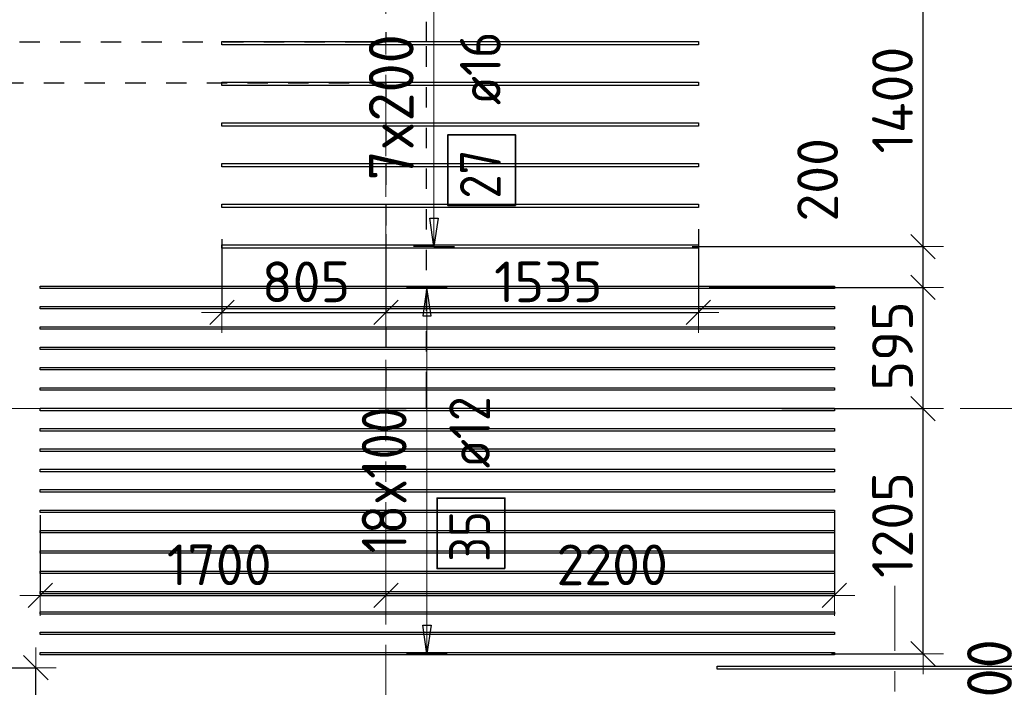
# Model space of a CAD drawing. Header units: metres. Extents: x -38 to 107, y -15 to 21.
# Tile 43 of 167: x 43.85 to 48.69, y 7.63 to 10.91. Entities that reach past the tile are written whole.
import ezdxf

# ---------------------------------------------------------------- set-up
doc = ezdxf.new("R2010")
doc.units = ezdxf.units.M
doc.header["$PDMODE"] = 65
for name, pattern in [('______11', [0.5, 0.4, -0.05, 0, -0.05]), ('______2', [0.0405, 0.03, -0.0105]), ('______5', [1.1, 0.8, -0.1, 0.1, -0.1])]:
    doc.linetypes.add(name, pattern=pattern)
doc.layers.add('XR$2$Осевая линия (1)', color=7, linetype='______5', lineweight=13)
doc.layers.add('XR$4$Размерная линия (1)', color=7, linetype='Continuous', lineweight=13)
doc.layers.add('XR$4$Арм.стержн.Доп. Арм верхн.зоны Х', color=7, linetype='Continuous', lineweight=35, true_color=0x8c8cff)
doc.layers.add('XR$6$Стена_ бетон несущ.', color=7, linetype='Continuous', lineweight=70, true_color=0xb4b496)
doc.styles.add('ISOCPEUR', font='txt')
doc.dimstyles.new('DIMSTYLE_3', dxfattribs={"dimtxt": 0.2, "dimasz": 0.2, "dimexe": 0, "dimexo": 0, "dimgap": 0.1, "dimtad": 2, "dimdec": 0, "dimlfac": 1000, "dimrnd": 5, "dimzin": 12, "dimdsep": 46, "dimtxsty": 'ISOCPEUR', "dimblk1": 'ALL_ML_STRICH', "dimblk2": 'ALL_ML_STRICH', "dimsah": 1, "dimcen": 0, "dimclrd": 7, "dimclre": 256, "dimclrt": 7, "dimadec": 0, "dimazin": 0, "dimtfac": 1, "dimtdec": 0, "dimtix": 1, "dimtmove": 2, "dimatfit": 3, "dimfxl": 0, "dimtzin": 0, "dimlwd": 0, "dimlwe": -3, "dimarcsym": 0})
doc.dimstyles.new('DIMSTYLE_33', dxfattribs={"dimtxt": 0.2, "dimasz": 0.2, "dimexe": 0, "dimexo": 0, "dimgap": 0.1, "dimtad": 2, "dimdec": 0, "dimlfac": 1000, "dimrnd": 5, "dimzin": 12, "dimdsep": 46, "dimtxsty": 'ISOCPEUR', "dimblk1": 'ALL_ML_STRICH', "dimblk2": 'ALL_ML_STRICH', "dimsah": 1, "dimcen": 0, "dimclrd": 7, "dimclre": 256, "dimclrt": 7, "dimadec": 0, "dimazin": 0, "dimtfac": 1, "dimtdec": 0, "dimtix": 1, "dimtmove": 2, "dimatfit": 3, "dimfxl": 0, "dimtvp": 1.2, "dimtzin": 0, "dimlwd": 0, "dimlwe": -3, "dimarcsym": 0})
doc.dimstyles.new('DIMSTYLE_34', dxfattribs={"dimtxt": 0.2, "dimasz": 0.2, "dimexe": 0, "dimexo": 0, "dimgap": 0.1, "dimtad": 0, "dimdec": 0, "dimlfac": 1000, "dimrnd": 5, "dimzin": 12, "dimdsep": 46, "dimtxsty": 'ISOCPEUR', "dimblk1": 'ALL_ML_STRICH', "dimblk2": 'ALL_ML_STRICH', "dimsah": 1, "dimcen": 0, "dimclrd": 7, "dimclre": 256, "dimclrt": 7, "dimadec": 0, "dimazin": 0, "dimtfac": 1, "dimtdec": 0, "dimtix": 1, "dimtmove": 2, "dimatfit": 3, "dimfxl": 0, "dimtvp": 1.2, "dimtzin": 0, "dimlwd": 0, "dimlwe": -3, "dimarcsym": 0})

# ---------------------------------------------------------------- blocks, each defined once
blk = doc.blocks.new('ALL_ML_STRICH')
at = {"color": 0, "linetype": 'ByBlock', "lineweight": -2}
for p, q in [((0, -0.5), (0, 0.5)), ((-0.3, -0.3), (0.3, 0.3)), ((-1, 0), (0.5, 0))]:
    blk.add_line(p, q, dxfattribs=at)
blk = doc.blocks.new('*D419')
at = {"layer": 'DEFPOINTS', "color": 7, "linetype": 'Continuous', "lineweight": 13, "transparency": 33554687}
for p in [(43.9523, 8.4972), (45.65, 8.4815), (43.9523, 8.0826)]:
    blk.add_point(p, dxfattribs=at)
at = {"layer": 'XR$4$Размерная линия (1)', "color": 9, "linetype": 'Continuous', "lineweight": -2, "true_color": 0xc7c7c7, "transparency": 33554687}
for p, q in [((43.9523, 8.4772), (43.9523, 8.0826)), ((45.65, 8.0826), (45.65, 8.0826))]:
    blk.add_line(p, q, dxfattribs=at)
at = {"layer": 'XR$4$Размерная линия (1)', "color": 7, "linetype": 'Continuous', "lineweight": -2, "transparency": 33554687}
blk.add_line((43.9523, 8.0826), (45.65, 8.0826), dxfattribs=at)
at = {"layer": 'XR$4$Размерная линия (1)', "color": 7, "linetype": 'Continuous', "lineweight": 13, "transparency": 33554687, "xscale": 0.2, "yscale": 0.2, "zscale": 0.2, "rotation": 180}
blk.add_blockref('ALL_ML_STRICH', (43.9523, 8.0826), dxfattribs=at)
at = {"layer": 'XR$4$Размерная линия (1)', "color": 7, "linetype": 'Continuous', "lineweight": 13, "transparency": 33554687, "xscale": 0.2, "yscale": 0.2, "zscale": 0.2}
blk.add_blockref('ALL_ML_STRICH', (45.65, 8.0826), dxfattribs=at)
at = {"layer": 'XR$4$Размерная линия (1)', "color": 7, "linetype": 'Continuous', "lineweight": 13, "transparency": 33554687, "insert": (44.8312, 8.2326), "char_height": 0.2, "width": 0.8, "attachment_point": 5, "style": 'ISOCPEUR'}
blk.add_mtext('\\A1;{1700}', dxfattribs=at)
blk = doc.blocks.new('*D420')
at = {"layer": 'DEFPOINTS', "color": 7, "linetype": 'Continuous', "lineweight": 13, "transparency": 33554687}
for p in [(47.8523, 8.5208), (45.65, 8.4815), (45.65, 8.0826)]:
    blk.add_point(p, dxfattribs=at)
at = {"layer": 'XR$4$Размерная линия (1)', "color": 9, "linetype": 'Continuous', "lineweight": -2, "true_color": 0xc7c7c7, "transparency": 33554687}
for p, q in [((47.8523, 8.5008), (47.8523, 8.0826)), ((45.65, 8.0826), (45.65, 8.0826))]:
    blk.add_line(p, q, dxfattribs=at)
at = {"layer": 'XR$4$Размерная линия (1)', "color": 7, "linetype": 'Continuous', "lineweight": -2, "transparency": 33554687}
blk.add_line((45.65, 8.0826), (47.8523, 8.0826), dxfattribs=at)
at = {"layer": 'XR$4$Размерная линия (1)', "color": 7, "linetype": 'Continuous', "lineweight": 13, "transparency": 33554687, "xscale": 0.2, "yscale": 0.2, "zscale": 0.2, "rotation": 180}
blk.add_blockref('ALL_ML_STRICH', (45.65, 8.0826), dxfattribs=at)
at = {"layer": 'XR$4$Размерная линия (1)', "color": 7, "linetype": 'Continuous', "lineweight": 13, "transparency": 33554687, "xscale": 0.2, "yscale": 0.2, "zscale": 0.2}
blk.add_blockref('ALL_ML_STRICH', (47.8523, 8.0826), dxfattribs=at)
at = {"layer": 'XR$4$Размерная линия (1)', "color": 7, "linetype": 'Continuous', "lineweight": 13, "transparency": 33554687, "insert": (46.7612, 8.2326), "char_height": 0.2, "width": 0.8, "attachment_point": 5, "style": 'ISOCPEUR'}
blk.add_mtext('\\A1;{2200}', dxfattribs=at)
blk = doc.blocks.new('*D421')
at = {"layer": 'DEFPOINTS', "color": 7, "linetype": 'Continuous', "lineweight": 13, "transparency": 33554687}
for p in [(45.65, 9.8772), (44.8447, 9.8529), (44.8447, 9.4729)]:
    blk.add_point(p, dxfattribs=at)
at = {"layer": 'XR$4$Размерная линия (1)', "color": 9, "linetype": 'Continuous', "lineweight": -2, "true_color": 0xc7c7c7, "transparency": 33554687}
for p, q in [((44.8447, 9.8329), (44.8447, 9.4729)), ((45.65, 9.8572), (45.65, 9.4729))]:
    blk.add_line(p, q, dxfattribs=at)
at = {"layer": 'XR$4$Размерная линия (1)', "color": 7, "linetype": 'Continuous', "lineweight": -2, "transparency": 33554687}
blk.add_line((44.8447, 9.4729), (45.65, 9.4729), dxfattribs=at)
at = {"layer": 'XR$4$Размерная линия (1)', "color": 7, "linetype": 'Continuous', "lineweight": 13, "transparency": 33554687, "xscale": 0.2, "yscale": 0.2, "zscale": 0.2, "rotation": 180}
blk.add_blockref('ALL_ML_STRICH', (44.8447, 9.4729), dxfattribs=at)
at = {"layer": 'XR$4$Размерная линия (1)', "color": 7, "linetype": 'Continuous', "lineweight": 13, "transparency": 33554687, "xscale": 0.2, "yscale": 0.2, "zscale": 0.2}
blk.add_blockref('ALL_ML_STRICH', (45.65, 9.4729), dxfattribs=at)
at = {"layer": 'XR$4$Размерная линия (1)', "color": 7, "linetype": 'Continuous', "lineweight": 13, "transparency": 33554687, "insert": (45.2573, 9.6229), "char_height": 0.2, "width": 0.6, "attachment_point": 5, "style": 'ISOCPEUR'}
blk.add_mtext('\\A1;{805}', dxfattribs=at)
blk = doc.blocks.new('*D422')
at = {"layer": 'DEFPOINTS', "color": 7, "linetype": 'Continuous', "lineweight": 13, "transparency": 33554687}
for p in [(45.65, 9.8772), (47.1847, 9.9016), (45.65, 9.4729)]:
    blk.add_point(p, dxfattribs=at)
at = {"layer": 'XR$4$Размерная линия (1)', "color": 9, "linetype": 'Continuous', "lineweight": -2, "true_color": 0xc7c7c7, "transparency": 33554687}
for p, q in [((47.1847, 9.8816), (47.1847, 9.4729)), ((45.65, 9.8572), (45.65, 9.4729))]:
    blk.add_line(p, q, dxfattribs=at)
at = {"layer": 'XR$4$Размерная линия (1)', "color": 7, "linetype": 'Continuous', "lineweight": -2, "transparency": 33554687}
blk.add_line((45.65, 9.4729), (47.1847, 9.4729), dxfattribs=at)
at = {"layer": 'XR$4$Размерная линия (1)', "color": 7, "linetype": 'Continuous', "lineweight": 13, "transparency": 33554687, "xscale": 0.2, "yscale": 0.2, "zscale": 0.2, "rotation": 180}
blk.add_blockref('ALL_ML_STRICH', (45.65, 9.4729), dxfattribs=at)
at = {"layer": 'XR$4$Размерная линия (1)', "color": 7, "linetype": 'Continuous', "lineweight": 13, "transparency": 33554687, "xscale": 0.2, "yscale": 0.2, "zscale": 0.2}
blk.add_blockref('ALL_ML_STRICH', (47.1847, 9.4729), dxfattribs=at)
at = {"layer": 'XR$4$Размерная линия (1)', "color": 7, "linetype": 'Continuous', "lineweight": 13, "transparency": 33554687, "insert": (46.4473, 9.6229), "char_height": 0.2, "width": 0.8, "attachment_point": 5, "style": 'ISOCPEUR'}
blk.add_mtext('\\A1;{1535}', dxfattribs=at)
blk = doc.blocks.new('*D599')
at = {"layer": 'DEFPOINTS', "color": 7, "linetype": 'Continuous', "lineweight": 13, "transparency": 33554687}
for p in [(43.4124, 7.7272), (43.8915, 7.4), (43.9306, 7.4)]:
    blk.add_point(p, dxfattribs=at)
at = {"layer": 'XR$4$Размерная линия (1)', "color": 9, "linetype": 'Continuous', "lineweight": -2, "true_color": 0xc7c7c7, "transparency": 33554687}
for p, q in [((43.4324, 7.7272), (43.9306, 7.7272)), ((43.9115, 7.4), (43.9306, 7.4))]:
    blk.add_line(p, q, dxfattribs=at)
at = {"layer": 'XR$4$Размерная линия (1)', "color": 7, "linetype": 'Continuous', "lineweight": -2, "transparency": 33554687}
blk.add_line((43.9306, 7.4), (43.9306, 7.7272), dxfattribs=at)
at = {"layer": 'XR$4$Размерная линия (1)', "color": 7, "linetype": 'Continuous', "lineweight": 13, "transparency": 33554687, "xscale": 0.2, "yscale": 0.2, "zscale": 0.2}
for p, rotation in [((43.9306, 7.7272), 90), ((43.9306, 7.4), 270)]:
    blk.add_blockref('ALL_ML_STRICH', p, dxfattribs=dict(at, rotation=rotation))
at = {"layer": 'XR$4$Размерная линия (1)', "color": 7, "linetype": 'Continuous', "lineweight": 13, "transparency": 33554687, "insert": (44.1815, 7.0853), "char_height": 0.2, "width": 0.6, "attachment_point": 5, "rotation": 90, "style": 'ISOCPEUR'}
blk.add_mtext('\\A1;{325}', dxfattribs=at)
blk = doc.blocks.new('*D652')
at = {"layer": 'DEFPOINTS', "color": 7, "linetype": 'Continuous', "lineweight": 13, "transparency": 33554687}
for p in [(47.5748, 9), (47.8186, 7.7959), (48.288, 7.7959)]:
    blk.add_point(p, dxfattribs=at)
at = {"layer": 'XR$4$Размерная линия (1)', "color": 9, "linetype": 'Continuous', "lineweight": -2, "true_color": 0xc7c7c7, "transparency": 33554687}
for p, q in [((47.5948, 9), (48.288, 9)), ((47.8386, 7.7959), (48.288, 7.7959))]:
    blk.add_line(p, q, dxfattribs=at)
at = {"layer": 'XR$4$Размерная линия (1)', "color": 7, "linetype": 'Continuous', "lineweight": -2, "transparency": 33554687}
blk.add_line((48.288, 7.7959), (48.288, 9), dxfattribs=at)
at = {"layer": 'XR$4$Размерная линия (1)', "color": 7, "linetype": 'Continuous', "lineweight": 13, "transparency": 33554687, "xscale": 0.2, "yscale": 0.2, "zscale": 0.2}
for p, rotation in [((48.288, 9), 90), ((48.288, 7.7959), 270)]:
    blk.add_blockref('ALL_ML_STRICH', p, dxfattribs=dict(at, rotation=rotation))
at = {"layer": 'XR$4$Размерная линия (1)', "color": 7, "linetype": 'Continuous', "lineweight": 13, "transparency": 33554687, "insert": (48.138, 8.428), "char_height": 0.2, "width": 0.8, "attachment_point": 5, "rotation": 90, "style": 'ISOCPEUR'}
blk.add_mtext('\\A1;{1205}', dxfattribs=at)
blk = doc.blocks.new('*D653')
at = {"layer": 'DEFPOINTS', "color": 7, "linetype": 'Continuous', "lineweight": 13, "transparency": 33554687}
for p in [(47.218, 9.5959), (47.5748, 9), (48.288, 9)]:
    blk.add_point(p, dxfattribs=at)
at = {"layer": 'XR$4$Размерная линия (1)', "color": 9, "linetype": 'Continuous', "lineweight": -2, "true_color": 0xc7c7c7, "transparency": 33554687}
for p, q in [((47.238, 9.5959), (48.288, 9.5959)), ((47.5948, 9), (48.288, 9))]:
    blk.add_line(p, q, dxfattribs=at)
at = {"layer": 'XR$4$Размерная линия (1)', "color": 7, "linetype": 'Continuous', "lineweight": -2, "transparency": 33554687}
blk.add_line((48.288, 9), (48.288, 9.5959), dxfattribs=at)
at = {"layer": 'XR$4$Размерная линия (1)', "color": 7, "linetype": 'Continuous', "lineweight": 13, "transparency": 33554687, "xscale": 0.2, "yscale": 0.2, "zscale": 0.2}
for p, rotation in [((48.288, 9.5959), 90), ((48.288, 9), 270)]:
    blk.add_blockref('ALL_ML_STRICH', p, dxfattribs=dict(at, rotation=rotation))
at = {"layer": 'XR$4$Размерная линия (1)', "color": 7, "linetype": 'Continuous', "lineweight": 13, "transparency": 33554687, "insert": (48.138, 9.308), "char_height": 0.2, "width": 0.6, "attachment_point": 5, "rotation": 90, "style": 'ISOCPEUR'}
blk.add_mtext('\\A1;{595}', dxfattribs=at)
blk = doc.blocks.new('*D654')
at = {"layer": 'DEFPOINTS', "color": 7, "linetype": 'Continuous', "lineweight": 13, "transparency": 33554687}
for p in [(47.1336, 9.7959), (47.218, 9.5959), (48.288, 9.5959)]:
    blk.add_point(p, dxfattribs=at)
at = {"layer": 'XR$4$Размерная линия (1)', "color": 9, "linetype": 'Continuous', "lineweight": -2, "true_color": 0xc7c7c7, "transparency": 33554687}
for p, q in [((47.1536, 9.7959), (48.288, 9.7959)), ((47.238, 9.5959), (48.288, 9.5959))]:
    blk.add_line(p, q, dxfattribs=at)
at = {"layer": 'XR$4$Размерная линия (1)', "color": 7, "linetype": 'Continuous', "lineweight": -2, "transparency": 33554687}
blk.add_line((48.288, 9.5959), (48.288, 9.7959), dxfattribs=at)
at = {"layer": 'XR$4$Размерная линия (1)', "color": 7, "linetype": 'Continuous', "lineweight": 13, "transparency": 33554687, "xscale": 0.2, "yscale": 0.2, "zscale": 0.2}
for p, rotation in [((48.288, 9.7959), 90), ((48.288, 9.5959), 270)]:
    blk.add_blockref('ALL_ML_STRICH', p, dxfattribs=dict(at, rotation=rotation))
at = {"layer": 'XR$4$Размерная линия (1)', "color": 7, "linetype": 'Continuous', "lineweight": 13, "transparency": 33554687, "insert": (47.7701, 10.1242), "char_height": 0.2, "width": 0.6, "attachment_point": 5, "rotation": 90, "style": 'ISOCPEUR'}
blk.add_mtext('\\A1;{200}', dxfattribs=at)
blk = doc.blocks.new('*D655')
at = {"layer": 'DEFPOINTS', "color": 7, "linetype": 'Continuous', "lineweight": 13, "transparency": 33554687}
for p in [(47.1077, 11.1959), (47.1336, 9.7959), (48.288, 9.7959)]:
    blk.add_point(p, dxfattribs=at)
at = {"layer": 'XR$4$Размерная линия (1)', "color": 9, "linetype": 'Continuous', "lineweight": -2, "true_color": 0xc7c7c7, "transparency": 33554687}
for p, q in [((47.1277, 11.1959), (48.288, 11.1959)), ((47.1536, 9.7959), (48.288, 9.7959))]:
    blk.add_line(p, q, dxfattribs=at)
at = {"layer": 'XR$4$Размерная линия (1)', "color": 7, "linetype": 'Continuous', "lineweight": -2, "transparency": 33554687}
blk.add_line((48.288, 9.7959), (48.288, 11.1959), dxfattribs=at)
at = {"layer": 'XR$4$Размерная линия (1)', "color": 7, "linetype": 'Continuous', "lineweight": 13, "transparency": 33554687, "xscale": 0.2, "yscale": 0.2, "zscale": 0.2}
for p, rotation in [((48.288, 11.1959), 90), ((48.288, 9.7959), 270)]:
    blk.add_blockref('ALL_ML_STRICH', p, dxfattribs=dict(at, rotation=rotation))
at = {"layer": 'XR$4$Размерная линия (1)', "color": 7, "linetype": 'Continuous', "lineweight": 13, "transparency": 33554687, "insert": (48.138, 10.5159), "char_height": 0.2, "width": 0.8, "attachment_point": 5, "rotation": 90, "style": 'ISOCPEUR'}
blk.add_mtext('\\A1;{1400}', dxfattribs=at)

msp = doc.modelspace()

# ---------------------------------------------------------------- linework, layer by layer
at = {"layer": 'XR$2$Осевая линия (1)', "color": 253, "linetype": '______11', "lineweight": 13, "true_color": 0xa0a0a0, "transparency": 33554687}
for p, q in [((45.65, 6.74), (45.65, 19.78)), ((-2.63, 9), (62.6, 9)), ((48.15, -3.39), (48.15, 8.13))]:
    msp.add_line(p, q, dxfattribs=at)
at = {"layer": 'XR$4$Арм.стержн.Доп. Арм верхн.зоны Х', "color": 7, "linetype": 'Continuous', "lineweight": 13, "transparency": 33554687}
for p, q in [((45.886, 9.7959), (45.886, 11.1959)), ((45.886, 9.7959), (45.886, 9.7959)), ((45.8514, 9.5959), (45.8514, 9.5959)), ((45.8514, 7.7959), (45.8514, 9.5959)), ((45.8514, 7.7959), (45.8514, 7.7959))]:
    msp.add_line(p, q, dxfattribs=at)
at = {"layer": 'XR$4$Арм.стержн.Доп. Арм верхн.зоны Х', "color": 7, "linetype": 'Continuous', "lineweight": 25, "transparency": 33554687}
for p, q in [((45.886, 9.7959), (45.866, 9.9359)), ((45.866, 9.9359), (45.906, 9.9359)), ((45.906, 9.9359), (45.886, 9.7959)), ((45.8514, 9.5959), (45.8314, 9.4559)), ((45.8714, 9.4559), (45.8514, 9.5959)), ((45.8314, 9.4559), (45.8714, 9.4559)), ((45.8514, 7.7959), (45.8314, 7.9359)), ((45.8314, 7.9359), (45.8714, 7.9359)), ((45.8714, 7.9359), (45.8514, 7.7959))]:
    msp.add_line(p, q, dxfattribs=at)
at = {"layer": 'XR$4$Арм.стержн.Доп. Арм верхн.зоны Х', "color": 253, "linetype": 'Continuous', "lineweight": -3, "true_color": 0xa0a0a0, "transparency": 33554687}
for p, q in [((45.886, 9.7959), (45.786, 9.7959)), ((45.886, 9.7959), (45.986, 9.7959)), ((45.8514, 9.5959), (45.7514, 9.5959)), ((45.8514, 9.5959), (45.9514, 9.5959)), ((45.8514, 7.7959), (45.7514, 7.7959)), ((45.8514, 7.7959), (45.9514, 7.7959))]:
    msp.add_line(p, q, dxfattribs=at)
at = {"layer": 'XR$4$Арм.стержн.Доп. Арм верхн.зоны Х', "color": 7, "linetype": 'Continuous', "lineweight": 25, "transparency": 33554687}
for points in [[(44.8447, 10.8039), (47.1847, 10.8039), (47.1847, 10.7879), (44.8447, 10.7879), (44.8447, 10.8039)], [(44.8447, 10.6039), (47.1847, 10.6039), (47.1847, 10.5879), (44.8447, 10.5879), (44.8447, 10.6039)], [(44.8447, 10.4039), (47.1847, 10.4039), (47.1847, 10.3879), (44.8447, 10.3879), (44.8447, 10.4039)], [(44.8447, 10.2039), (47.1847, 10.2039), (47.1847, 10.1879), (44.8447, 10.1879), (44.8447, 10.2039)], [(44.8447, 10.0039), (47.1847, 10.0039), (47.1847, 9.9879), (44.8447, 9.9879), (44.8447, 10.0039)], [(44.8447, 9.8039), (47.1847, 9.8039), (47.1847, 9.7879), (44.8447, 9.7879), (44.8447, 9.8039)], [(50.2269, 7.7202), (47.2769, 7.7202), (47.2769, 7.7342), (50.2269, 7.7342), (50.2269, 7.7202)]]:
    msp.add_lwpolyline(points, dxfattribs=at)
at = {"layer": 'XR$4$Арм.стержн.Доп. Арм верхн.зоны Х', "color": 7, "linetype": 'Continuous', "lineweight": 35, "transparency": 33554687}
for points in [[(46.2869, 9.9984), (46.2869, 10.345), (45.9536, 10.345), (45.9536, 9.9984), (46.2869, 9.9984)], [(46.2343, 8.2141), (46.2343, 8.5607), (45.9009, 8.5607), (45.9009, 8.2141), (46.2343, 8.2141)]]:
    msp.add_lwpolyline(points, dxfattribs=at)
at = {"layer": 'XR$4$Арм.стержн.Доп. Арм верхн.зоны Х', "color": 34, "linetype": 'Continuous', "lineweight": 25, "transparency": 33554687}
for points in [[(47.8523, 9.5899), (43.9523, 9.5899), (43.9523, 9.6019), (47.8523, 9.6019), (47.8523, 9.5899)], [(47.8523, 9.4899), (43.9523, 9.4899), (43.9523, 9.5019), (47.8523, 9.5019), (47.8523, 9.4899)], [(47.8523, 9.3899), (43.9523, 9.3899), (43.9523, 9.4019), (47.8523, 9.4019), (47.8523, 9.3899)], [(47.8523, 9.2899), (43.9523, 9.2899), (43.9523, 9.3019), (47.8523, 9.3019), (47.8523, 9.2899)], [(47.8523, 9.1899), (43.9523, 9.1899), (43.9523, 9.2019), (47.8523, 9.2019), (47.8523, 9.1899)], [(47.8523, 9.0899), (43.9523, 9.0899), (43.9523, 9.1019), (47.8523, 9.1019), (47.8523, 9.0899)], [(47.8523, 8.9899), (43.9523, 8.9899), (43.9523, 9.0019), (47.8523, 9.0019), (47.8523, 8.9899)], [(47.8523, 8.8899), (43.9523, 8.8899), (43.9523, 8.9019), (47.8523, 8.9019), (47.8523, 8.8899)], [(47.8523, 8.7899), (43.9523, 8.7899), (43.9523, 8.8019), (47.8523, 8.8019), (47.8523, 8.7899)], [(47.8523, 8.6899), (43.9523, 8.6899), (43.9523, 8.7019), (47.8523, 8.7019), (47.8523, 8.6899)], [(47.8523, 8.5899), (43.9523, 8.5899), (43.9523, 8.6019), (47.8523, 8.6019), (47.8523, 8.5899)], [(47.8523, 8.4899), (43.9523, 8.4899), (43.9523, 8.5019), (47.8523, 8.5019), (47.8523, 8.4899)], [(47.8523, 8.3899), (43.9523, 8.3899), (43.9523, 8.4019), (47.8523, 8.4019), (47.8523, 8.3899)], [(47.8523, 8.2899), (43.9523, 8.2899), (43.9523, 8.3019), (47.8523, 8.3019), (47.8523, 8.2899)], [(47.8523, 8.1899), (43.9523, 8.1899), (43.9523, 8.2019), (47.8523, 8.2019), (47.8523, 8.1899)], [(47.8523, 8.0899), (43.9523, 8.0899), (43.9523, 8.1019), (47.8523, 8.1019), (47.8523, 8.0899)], [(47.8523, 7.9899), (43.9523, 7.9899), (43.9523, 8.0019), (47.8523, 8.0019), (47.8523, 7.9899)], [(47.8523, 7.8899), (43.9523, 7.8899), (43.9523, 7.9019), (47.8523, 7.9019), (47.8523, 7.8899)], [(47.8523, 7.7899), (43.9523, 7.7899), (43.9523, 7.8019), (47.8523, 7.8019), (47.8523, 7.7899)]]:
    msp.add_lwpolyline(points, dxfattribs=at)
at = {"layer": 'XR$6$Стена_ бетон несущ.', "color": 253, "linetype": '______2', "lineweight": -3, "true_color": 0xa0a0a0, "transparency": 33554687}
for p, q in [((45.65, 15.05), (45.65, 10.8)), ((45.85, 10.8), (45.85, 11.08)), ((45.55, 10.8), (43.05, 10.8)), ((45.65, 10.8), (45.55, 10.8)), ((45.85, 9.08), (45.85, 10.8)), ((42.97, 10.6), (45.65, 10.6)), ((45.65, 10.6), (45.65, 9)), ((45.85, 9), (45.85, 9.08)), ((45.65, 9), (45.85, 9))]:
    msp.add_line(p, q, dxfattribs=at)

# ---------------------------------------------------------------- texts
at = {"layer": 'XR$4$Арм.стержн.Доп. Арм верхн.зоны Х', "color": 7, "linetype": 'Continuous', "lineweight": 13, "transparency": 33554687, "char_height": 0.22, "attachment_point": 7, "rotation": 90, "style": 'ISOCPEUR'}
for s, insert, width in [('\\W0.95;7x200', (45.786, 10.1219), 0.873359), ('\\W0.86;18x100', (45.7514, 8.2889), 0.930455), ('\\W0.95;2x200', (48.7242, 7.1532), 0.873359)]:
    msp.add_mtext(s, dxfattribs=dict(at, insert=insert, width=width))
at = {"layer": 'XR$4$Арм.стержн.Доп. Арм верхн.зоны Х', "color": 7, "linetype": 'Continuous', "lineweight": 25, "transparency": 33554687, "char_height": 0.2, "attachment_point": 7, "rotation": 90, "style": 'ISOCPEUR'}
for s, insert, width in [('\\W0.89; ø16 ', (46.2136, 10.3784), 0.749105), ('\\W0.87;27', (46.2136, 10.0317), 0.367208), ('\\W0.89; ø12 ', (46.1609, 8.5941), 0.749105), ('\\W0.87;35', (46.1609, 8.2474), 0.367208)]:
    msp.add_mtext(s, dxfattribs=dict(at, insert=insert, width=width))

# ---------------------------------------------------------------- dimensions: what is measured, and where the dimension line sits
at = {"layer": 'XR$4$Размерная линия (1)', "color": 7, "linetype": 'Continuous', "lineweight": 13, "transparency": 33554687}
for base, p1, p2, dimstyle, picture, middle in [((48.288, 11.1959), (47.1536, 9.7959), (47.1277, 11.1959), 'DIMSTYLE_3', '*D655', (48.138, 10.5159)), ((48.288, 9.7959), (47.238, 9.5959), (47.1536, 9.7959), 'DIMSTYLE_33', '*D654', (47.7701, 10.1242)), ((48.288, 9.5959), (47.5948, 9), (47.238, 9.5959), 'DIMSTYLE_3', '*D653', (48.138, 9.308)), ((48.288, 9), (47.8386, 7.7959), (47.5948, 9), 'DIMSTYLE_3', '*D652', (48.138, 8.428)), ((43.9306, 7.7272), (43.9115, 7.4), (43.4324, 7.7272), 'DIMSTYLE_34', '*D599', (44.1815, 7.0853))]:
    dim = msp.add_linear_dim(base=base, p1=p1, p2=p2, angle=90, dimstyle=dimstyle, override={"dimpost": '<>', "dimclrd": 7, "dimclre": 9, "dimclrt": 7, "dimlwd": 0, "dimlwe": 65533}, dxfattribs=at)
    dim.commit()
    dim.dimension.update_dxf_attribs({"geometry": picture, "text_midpoint": middle, "dimtype": 160})
for base, p1, p2, picture, middle in [((45.65, 9.4729), (44.8447, 9.8329), (45.65, 9.8572), '*D421', (45.2573, 9.6229)), ((47.1847, 9.4729), (45.65, 9.8572), (47.1847, 9.8816), '*D422', (46.4473, 9.6229)), ((47.8523, 8.0826), (45.65, 8.0826), (47.8523, 8.5008), '*D420', (46.7612, 8.2326)), ((45.65, 8.0826), (43.9523, 8.4772), (45.65, 8.0826), '*D419', (44.8312, 8.2326))]:
    dim = msp.add_linear_dim(base=base, p1=p1, p2=p2, dimstyle='DIMSTYLE_3', override={"dimpost": '<>', "dimclrd": 7, "dimclre": 9, "dimclrt": 7, "dimlwd": 0, "dimlwe": 65533}, dxfattribs=at)
    dim.commit()
    dim.dimension.update_dxf_attribs({"geometry": picture, "text_midpoint": middle, "dimtype": 160})

doc.saveas('drawing.dxf')
